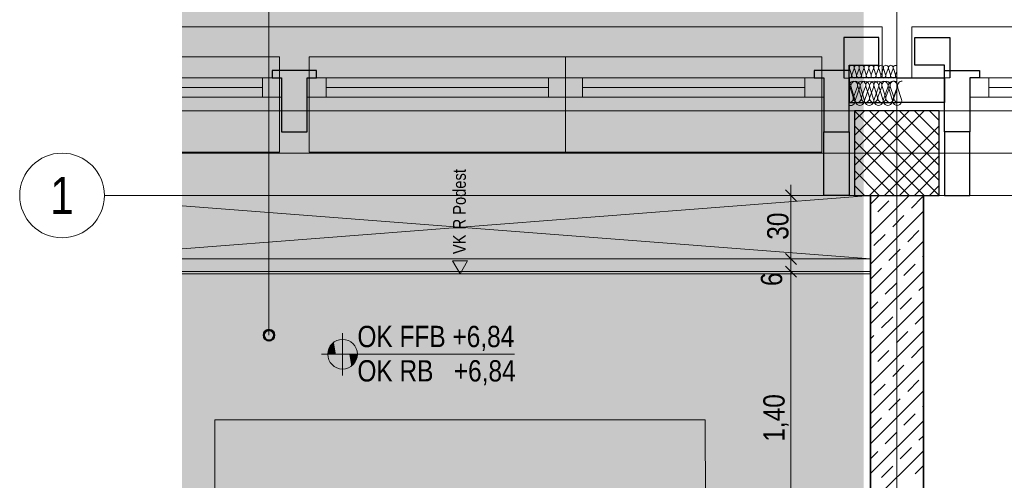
# Model space of a CAD drawing. Extents: x -634 to 300, y 62 to 1102.
# Tile 103 of 125: x -570 to -477, y 960 to 1003. Entities that reach past the tile are written whole.
import ezdxf
from ezdxf.enums import TextEntityAlignment as Align
from ezdxf.lldxf.tags import DXFTag

# ---------------------------------------------------------------- set-up
doc = ezdxf.new("R2010")
doc.units = 0
doc.layers.get('0').update_dxf_attribs({"lineweight": 13})
for name, color, linetype, lineweight, true_color in [('30 -33 Aussenwände- 3 Aussenstützen', 7, 'Continuous', 50, 0x0000dd), ('30 -33 Aussenwände- 7 Fassade_ Elemente', 7, 'Continuous', 9, 0x00aacc), ('30 -34 Innenwände- 1 tragend', 7, 'Continuous', 13, 0xdd0806), ('30 -35 Decken- 1 Konstruktion-Träger- Stahlbeton', 7, 'Continuous', 13, 0x33aa00), ('30 -35 Decken- 2.1 Treppen Innen 2D', 7, 'Continuous', 9, 0x599559), ('70 -75 Raumstempel-2 Verweislinie', 3, 'Continuous', 9, 0x00ff00), ('70 -76 Bemaßung- 2 Allgemein', 9, 'Continuous', 5, 0x808080), ('iwb_Layout Achsbezeichung', 1, 'Continuous', 13, 0xff0000), ('iwb_Layout BA_Markierung', 7, 'Continuous', 9, 0xbadcdc)]:
    doc.layers.add(name, color=color, linetype=linetype, lineweight=lineweight, true_color=true_color)
for name, color, linetype, lineweight in [('30 -35 Decken -1 Treppe -Schnitt', 7, 'Continuous', 50), ('70 -71 Achsen- 1 Gebäudeachsen', 7, 'STRICHPUNKT2-A06CPW00L0', 18), ('70 -72 Beschriftung- 5 Höhenkoten-A06CPVZXL0', 7, 'Continuous', 15), ('Keine-A06CPVZYL0', 7, 'Continuous', 9)]:
    doc.layers.add(name, color=color, linetype=linetype, lineweight=lineweight)
doc.styles.get("Standard").update_dxf_attribs({"font": 'ARIALN.TTF'})
tags = doc.linetypes.add('grob-A06CPVZVL0', pattern=[14, 3, -8, 3]).pattern_tags.tags
tags[8:9] = [DXFTag(74, 4), DXFTag(75, 0), DXFTag(340, '0'), DXFTag(46, 0.0), DXFTag(50, 0.0), DXFTag(44, 0.0), DXFTag(45, 0.0)]
tags[6:7] = [DXFTag(74, 4), DXFTag(75, 0), DXFTag(340, '0'), DXFTag(46, 0.0), DXFTag(50, 0.0), DXFTag(44, 0.0), DXFTag(45, 0.0)]
tags[4:5] = [DXFTag(74, 4), DXFTag(75, 0), DXFTag(340, '0'), DXFTag(46, 0.0), DXFTag(50, 0.0), DXFTag(44, 0.0), DXFTag(45, 0.0)]
tags = doc.linetypes.add('STRICHPUNKT2', pattern=[12.7, 6.35, -3.175, 0, -3.175]).pattern_tags.tags
tags[10:11] = [DXFTag(74, 4), DXFTag(75, 0), DXFTag(340, '0'), DXFTag(46, 0.0), DXFTag(50, 0.0), DXFTag(44, 0.0), DXFTag(45, 0.0)]
tags[8:9] = [DXFTag(74, 4), DXFTag(75, 0), DXFTag(340, '0'), DXFTag(46, 0.0), DXFTag(50, 0.0), DXFTag(44, 0.0), DXFTag(45, 0.0)]
tags[6:7] = [DXFTag(74, 4), DXFTag(75, 0), DXFTag(340, '0'), DXFTag(46, 0.0), DXFTag(50, 0.0), DXFTag(44, 0.0), DXFTag(45, 0.0)]
tags[4:5] = [DXFTag(74, 4), DXFTag(75, 0), DXFTag(340, '0'), DXFTag(46, 0.0), DXFTag(50, 0.0), DXFTag(44, 0.0), DXFTag(45, 0.0)]
tags = doc.linetypes.add('STRICHPUNKT2-A06CPW00L0', pattern=[12.7, 6.35, -3.175, 0, -3.175]).pattern_tags.tags
tags[10:11] = [DXFTag(74, 4), DXFTag(75, 0), DXFTag(340, '0'), DXFTag(46, 0.0), DXFTag(50, 0.0), DXFTag(44, 0.0), DXFTag(45, 0.0)]
tags[8:9] = [DXFTag(74, 4), DXFTag(75, 0), DXFTag(340, '0'), DXFTag(46, 0.0), DXFTag(50, 0.0), DXFTag(44, 0.0), DXFTag(45, 0.0)]
tags[6:7] = [DXFTag(74, 4), DXFTag(75, 0), DXFTag(340, '0'), DXFTag(46, 0.0), DXFTag(50, 0.0), DXFTag(44, 0.0), DXFTag(45, 0.0)]
tags[4:5] = [DXFTag(74, 4), DXFTag(75, 0), DXFTag(340, '0'), DXFTag(46, 0.0), DXFTag(50, 0.0), DXFTag(44, 0.0), DXFTag(45, 0.0)]

# ---------------------------------------------------------------- blocks, each defined once
blk = doc.blocks.new('Polygon-A06CPVZPL0')
at = {"color": 0, "linetype": 'ByBlock', "lineweight": -2, "ltscale": 0.13}
blk.add_solid([(-490.312, 86.033), (-554.534, 85.862), (-490.147, 1071.438), (-554.534, 1071.438)], dxfattribs=at)
blk = doc.blocks.new('Referenz-A06CPW02L0')
at = {"layer": '30 -33 Aussenwände- 3 Aussenstützen', "color": 0, "lineweight": 9}
for p, q in [((-491.033, 994.884), (-483.033, 986.884)), ((-484.448, 994.884), (-491.033, 988.298)), ((-485.862, 994.884), (-491.033, 989.712)), ((-487.276, 994.884), (-491.033, 991.126)), ((-488.69, 994.884), (-491.033, 992.54)), ((-490.104, 994.884), (-491.033, 993.955)), ((-489.619, 994.884), (-483.033, 988.298)), ((-488.205, 994.884), (-483.033, 989.712)), ((-486.791, 994.884), (-483.033, 991.126)), ((-485.376, 994.884), (-483.033, 992.54)), ((-483.962, 994.884), (-483.033, 993.955)), ((-491.033, 993.469), (-484.448, 986.884)), ((-483.033, 993.469), (-489.619, 986.884)), ((-491.033, 992.055), (-485.862, 986.884)), ((-483.033, 992.055), (-488.205, 986.884)), ((-487.033, 991.884), (-487.033, 989.884)), ((-491.033, 990.641), (-487.276, 986.884)), ((-488.033, 990.884), (-486.033, 990.884)), ((-483.033, 990.641), (-486.791, 986.884)), ((-491.033, 989.227), (-488.69, 986.884)), ((-483.033, 989.227), (-485.376, 986.884)), ((-491.033, 987.812), (-490.104, 986.884)), ((-483.033, 987.812), (-483.962, 986.884))]:
    blk.add_line(p, q, dxfattribs=at)
at = {"layer": '30 -33 Aussenwände- 3 Aussenstützen', "color": 0, "linetype": 'Continuous', "lineweight": 25, "ltscale": 0.25}
for p, q in [((-483.033, 994.884), (-491.033, 994.884)), ((-491.033, 994.884), (-491.033, 986.884)), ((-483.033, 986.884), (-483.033, 994.884)), ((-491.033, 986.884), (-483.033, 986.884))]:
    blk.add_line(p, q, dxfattribs=at)
at = {"layer": '30 -33 Aussenwände- 7 Fassade_ Elemente', "color": 0, "linetype": 'Continuous', "ltscale": 0.13}
for p, q in [((-488.433, 1002.824), (-554.534, 1002.824)), ((-488.433, 997.984), (-488.433, 1002.824)), ((-485.633, 997.984), (-485.633, 1002.824)), ((-485.633, 1002.824), (-323.433, 1002.824)), ((-491.311, 998.284), (-491.504, 998.884)), ((-491.067, 998.883), (-491.289, 998.284)), ((-490.852, 998.283), (-491.044, 998.883)), ((-490.607, 998.883), (-490.829, 998.283)), ((-490.392, 998.283), (-490.585, 998.883)), ((-490.147, 998.883), (-490.37, 998.283)), ((-489.933, 998.283), (-490.125, 998.883)), ((-489.688, 998.882), (-489.91, 998.283)), ((-489.473, 998.282), (-489.665, 998.882)), ((-489.228, 998.882), (-489.45, 998.282)), ((-489.013, 998.282), (-489.206, 998.882)), ((-488.769, 998.882), (-488.991, 998.282)), ((-488.554, 998.282), (-488.746, 998.882)), ((-488.309, 998.881), (-488.531, 998.282)), ((-488.094, 998.281), (-488.286, 998.881)), ((-487.849, 998.881), (-488.072, 998.281)), ((-487.634, 998.281), (-487.827, 998.881)), ((-487.39, 998.881), (-487.612, 998.281)), ((-487.175, 998.28), (-487.367, 998.881)), ((-554.534, 997.984), (-545.133, 997.984)), ((-545.133, 997.984), (-545.133, 996.184)), ((-542.733, 997.984), (-518.333, 997.984)), ((-542.733, 996.184), (-542.733, 997.984)), ((-518.333, 997.984), (-493.933, 997.984)), ((-518.333, 996.184), (-518.333, 997.984)), ((-493.933, 997.984), (-493.933, 996.184)), ((-491.533, 986.884), (-491.533, 997.984)), ((-491.533, 997.984), (-488.433, 997.984)), ((-487.152, 998.28), (-487.033, 998.602)), ((-482.533, 997.984), (-485.633, 997.984)), ((-482.533, 986.884), (-482.533, 997.984)), ((-455.733, 997.984), (-480.133, 997.984)), ((-480.133, 997.984), (-480.133, 996.184)), ((-491.406, 997.109), (-491.533, 996.765)), ((-491.164, 996.184), (-491.485, 997.184)), ((-491.363, 997.109), (-490.994, 995.959)), ((-490.757, 997.184), (-491.126, 996.184)), ((-490.95, 995.959), (-490.525, 997.109)), ((-490.398, 996.184), (-490.719, 997.184)), ((-490.482, 997.109), (-490.113, 995.959)), ((-489.99, 997.184), (-490.36, 996.184)), ((-490.07, 995.959), (-489.644, 997.109)), ((-489.632, 996.184), (-489.953, 997.184)), ((-489.601, 997.109), (-489.232, 995.959)), ((-489.224, 997.184), (-489.594, 996.184)), ((-489.189, 995.959), (-488.763, 997.109)), ((-488.866, 996.184), (-489.187, 997.184)), ((-488.458, 997.184), (-488.828, 996.184)), ((-488.72, 997.109), (-488.351, 995.959)), ((-488.1, 996.184), (-488.421, 997.184)), ((-488.308, 995.959), (-487.882, 997.109)), ((-487.692, 997.184), (-488.062, 996.184)), ((-487.839, 997.109), (-487.47, 995.959)), ((-487.333, 996.184), (-487.655, 997.184)), ((-487.427, 995.959), (-487.001, 997.109)), ((-487.296, 996.184), (-487.033, 996.894)), ((-486.958, 997.109), (-486.589, 995.959)), ((-545.133, 996.184), (-554.534, 996.184)), ((-518.333, 996.184), (-542.733, 996.184)), ((-493.933, 996.184), (-518.333, 996.184)), ((-480.133, 996.184), (-455.733, 996.184)), ((-487.033, 991.884), (-487.033, 989.884)), ((-487.033, 991.884), (-487.033, 989.884)), ((-486.033, 990.884), (-488.033, 990.884)), ((-488.033, 990.884), (-486.033, 990.884)), ((-554.534, 986.884), (-491.533, 986.884)), ((-326.533, 986.884), (-482.533, 986.884))]:
    blk.add_line(p, q, dxfattribs=at)
at = {"layer": '30 -33 Aussenwände- 7 Fassade_ Elemente', "color": 0, "linetype": 'Continuous', "lineweight": 25, "ltscale": 0.25}
for p, q in [((-488.733, 1001.824), (-492.033, 1001.824)), ((-492.033, 1001.824), (-492.033, 997.984)), ((-488.733, 999.184), (-488.733, 1001.824)), ((-485.333, 999.184), (-485.333, 1001.824)), ((-485.333, 1001.824), (-482.033, 1001.824)), ((-482.033, 1001.824), (-482.033, 997.984)), ((-546.033, 998.684), (-546.033, 997.984)), ((-541.833, 998.684), (-546.033, 998.684)), ((-541.833, 997.984), (-541.833, 998.684)), ((-494.833, 998.684), (-494.833, 997.984)), ((-491.533, 998.684), (-494.833, 998.684)), ((-491.533, 999.183), (-488.733, 999.184)), ((-491.533, 997.983), (-491.533, 999.183)), ((-491.533, 992.884), (-491.533, 998.684)), ((-482.533, 999.183), (-485.333, 999.184)), ((-482.533, 997.983), (-482.533, 999.183)), ((-482.533, 992.884), (-482.533, 998.684)), ((-482.533, 998.684), (-479.233, 998.684)), ((-479.233, 998.684), (-479.233, 997.984)), ((-546.033, 997.984), (-545.133, 997.984)), ((-545.133, 997.984), (-545.133, 992.884)), ((-542.733, 992.884), (-542.733, 997.984)), ((-542.733, 997.984), (-541.833, 997.984)), ((-494.833, 997.984), (-493.933, 997.984)), ((-493.933, 997.984), (-493.933, 992.884)), ((-492.033, 997.984), (-491.533, 997.983)), ((-487.033, 997.984), (-491.533, 997.984)), ((-491.533, 997.984), (-491.533, 995.684)), ((-487.033, 997.984), (-482.533, 997.984)), ((-482.533, 997.984), (-482.533, 995.684)), ((-482.033, 997.984), (-482.533, 997.983)), ((-479.233, 997.984), (-480.133, 997.984)), ((-480.133, 997.984), (-480.133, 992.884)), ((-491.533, 995.684), (-487.033, 995.684)), ((-482.533, 995.684), (-487.033, 995.684)), ((-545.133, 992.884), (-542.733, 992.884)), ((-493.933, 992.884), (-491.533, 992.884)), ((-493.933, 986.884), (-493.933, 992.884)), ((-491.533, 992.884), (-491.533, 986.884)), ((-480.133, 992.884), (-482.533, 992.884)), ((-482.533, 992.884), (-482.533, 986.884)), ((-480.133, 986.884), (-480.133, 992.884)), ((-491.533, 986.884), (-493.933, 986.884)), ((-482.533, 986.884), (-480.133, 986.884))]:
    blk.add_line(p, q, dxfattribs=at)
at = {"layer": '30 -33 Aussenwände- 7 Fassade_ Elemente', "color": 0}
for p, q in [((-554.534, 999.984), (-545.333, 999.984)), ((-545.333, 999.984), (-545.333, 997.984)), ((-542.533, 997.984), (-542.533, 999.984)), ((-542.533, 999.984), (-518.333, 999.984)), ((-518.333, 997.984), (-518.333, 999.984)), ((-518.333, 999.984), (-494.133, 999.984)), ((-494.133, 999.984), (-494.133, 997.984)), ((-554.534, 997.984), (-546.933, 997.984)), ((-546.933, 997.984), (-546.933, 996.184)), ((-545.333, 997.984), (-546.933, 997.984)), ((-545.333, 996.184), (-545.333, 997.984)), ((-542.533, 997.984), (-540.933, 997.984)), ((-542.533, 996.184), (-542.533, 997.984)), ((-540.933, 997.984), (-519.933, 997.984)), ((-540.933, 996.184), (-540.933, 997.984)), ((-519.933, 997.984), (-519.933, 996.184)), ((-518.333, 997.984), (-519.933, 997.984)), ((-518.333, 997.984), (-516.733, 997.984)), ((-518.333, 996.184), (-518.333, 997.984)), ((-516.733, 997.984), (-495.733, 997.984)), ((-516.733, 996.184), (-516.733, 997.984)), ((-495.733, 997.984), (-495.733, 996.184)), ((-494.133, 997.984), (-495.733, 997.984)), ((-494.133, 996.184), (-494.133, 997.984)), ((-546.933, 997.084), (-554.534, 997.084)), ((-519.933, 997.084), (-540.933, 997.084)), ((-495.733, 997.084), (-516.733, 997.084)), ((-546.933, 996.184), (-554.534, 996.184)), ((-546.933, 996.184), (-545.333, 996.184)), ((-545.333, 990.984), (-545.333, 996.184)), ((-542.533, 996.184), (-542.533, 990.984)), ((-540.933, 996.184), (-542.533, 996.184)), ((-519.933, 996.184), (-540.933, 996.184)), ((-519.933, 996.184), (-518.333, 996.184)), ((-518.333, 996.184), (-518.333, 990.984)), ((-516.733, 996.184), (-518.333, 996.184)), ((-495.733, 996.184), (-516.733, 996.184)), ((-495.733, 996.184), (-494.133, 996.184)), ((-494.133, 990.984), (-494.133, 996.184)), ((-554.534, 990.984), (-545.333, 990.984)), ((-542.533, 990.984), (-518.333, 990.984)), ((-518.333, 990.984), (-494.133, 990.984))]:
    blk.add_line(p, q, dxfattribs=at)
at = {"layer": '30 -33 Aussenwände- 7 Fassade_ Elemente', "color": 0, "linetype": 'Continuous', "lineweight": 18, "ltscale": 0.18}
for p, q in [((-494.833, 998.684), (-494.833, 997.984)), ((-491.533, 998.684), (-494.833, 998.684)), ((-491.533, 992.884), (-491.533, 998.684)), ((-482.533, 992.884), (-482.533, 998.684)), ((-482.533, 998.684), (-479.233, 998.684)), ((-479.233, 998.684), (-479.233, 997.984)), ((-546.933, 997.984), (-545.133, 997.984)), ((-546.933, 996.184), (-546.933, 997.984)), ((-545.133, 997.984), (-545.133, 996.184)), ((-542.733, 997.984), (-540.933, 997.984)), ((-542.733, 996.184), (-542.733, 997.984)), ((-540.933, 997.984), (-540.933, 996.184)), ((-519.933, 997.984), (-518.333, 997.984)), ((-519.933, 996.184), (-519.933, 997.984)), ((-518.333, 997.984), (-516.733, 997.984)), ((-518.333, 996.184), (-518.333, 997.984)), ((-516.733, 997.984), (-516.733, 996.184)), ((-495.733, 997.984), (-493.933, 997.984)), ((-495.733, 996.184), (-495.733, 997.984)), ((-494.833, 997.984), (-493.933, 997.984)), ((-493.933, 997.984), (-493.933, 996.184)), ((-493.933, 997.984), (-493.933, 992.884)), ((-479.233, 997.984), (-480.133, 997.984)), ((-480.133, 997.984), (-480.133, 992.884)), ((-478.333, 997.984), (-480.133, 997.984)), ((-480.133, 997.984), (-480.133, 996.184)), ((-478.333, 996.184), (-478.333, 997.984)), ((-554.534, 997.084), (-546.933, 997.084)), ((-540.933, 997.084), (-519.933, 997.084)), ((-516.733, 997.084), (-495.733, 997.084)), ((-457.333, 997.084), (-478.333, 997.084)), ((-545.133, 996.184), (-546.933, 996.184)), ((-540.933, 996.184), (-542.733, 996.184)), ((-518.333, 996.184), (-519.933, 996.184)), ((-516.733, 996.184), (-518.333, 996.184)), ((-493.933, 996.184), (-495.733, 996.184)), ((-480.133, 996.184), (-478.333, 996.184)), ((-493.933, 992.884), (-491.533, 992.884)), ((-480.133, 992.884), (-482.533, 992.884))]:
    blk.add_line(p, q, dxfattribs=at)
at = {"layer": '30 -33 Aussenwände- 7 Fassade_ Elemente', "color": 0, "linetype": 'Continuous', "ltscale": 0.13}
for centre, major_axis, end_param in [((-491.285, 998.954), (0.219, -0.071), 3.765224), ((-490.826, 998.954), (0.219, -0.071), 3.765224), ((-490.366, 998.953), (0.219, -0.071), 3.765224), ((-489.906, 998.953), (0.219, -0.071), 3.765224), ((-489.447, 998.953), (0.219, -0.071), 3.765224), ((-488.987, 998.952), (0.219, -0.071), 3.765224), ((-488.527, 998.952), (0.219, -0.071), 3.765224), ((-488.068, 998.952), (0.219, -0.071), 3.765224), ((-488.068, 998.952), (-0.135, 0.186), 1.255075), ((-488.068, 998.952), (0.135, 0.186), 1.255075), ((-488.068, 998.952), (0.219, -0.071), 1.255075), ((-487.608, 998.951), (0.219, -0.071), 3.765224), ((-487.608, 998.951), (-0.135, 0.186), 1.255075), ((-487.608, 998.951), (0.135, 0.186), 1.255075), ((-487.608, 998.951), (0.219, -0.071), 1.255075), ((-487.149, 998.951), (0.116, 0.198), 2.411197), ((-491.121, 997.301), (0.364, -0.117), 3.765224), ((-491.53, 998.213), (-0.003, -0.23), 1.896254), ((-491.07, 998.213), (-0.219, 0.071), 3.764652), ((-490.944, 997.243), (0.258, 0.356), 1.254884), ((-490.611, 998.213), (-0.219, 0.071), 3.764652), ((-490.355, 997.301), (0.364, -0.117), 3.765224), ((-490.063, 997.243), (0.419, -0.135), 3.764652), ((-490.151, 998.212), (-0.219, 0.071), 3.764652), ((-490.063, 997.243), (0.258, 0.356), 1.254884), ((-489.589, 997.301), (0.364, -0.117), 3.765224), ((-489.692, 998.212), (-0.219, 0.071), 3.764652), ((-489.182, 997.243), (0.419, -0.135), 3.764652), ((-489.232, 998.212), (-0.219, 0.071), 3.764652), ((-489.182, 997.243), (0.258, 0.356), 1.254884), ((-488.823, 997.301), (0.364, -0.117), 3.765224), ((-488.823, 997.301), (0.225, 0.31), 1.255075), ((-488.772, 998.211), (-0.219, 0.071), 3.764652), ((-488.301, 997.243), (0.419, -0.135), 3.764652), ((-488.313, 998.211), (-0.219, 0.071), 3.764652), ((-488.313, 998.211), (-0.219, 0.071), 1.254884), ((-488.057, 997.301), (0.364, -0.117), 3.765224), ((-488.313, 998.211), (-0.135, -0.186), 1.254884), ((-488.057, 997.301), (0.225, 0.31), 1.255075), ((-488.313, 998.211), (0.135, -0.186), 1.254884), ((-487.853, 998.211), (-0.219, 0.071), 3.764652), ((-487.853, 998.211), (-0.219, 0.071), 1.254884), ((-487.853, 998.211), (-0.135, -0.186), 1.254884), ((-487.42, 997.243), (0.419, -0.135), 3.764652), ((-487.853, 998.211), (0.135, -0.186), 1.254884), ((-487.291, 997.301), (0.257, 0.283), 2.619647), ((-487.393, 998.21), (-0.219, 0.071), 1.254884), ((-487.393, 998.21), (-0.135, -0.186), 1.254884), ((-487.393, 998.21), (0.135, -0.186), 1.254884), ((-486.934, 998.21), (-0.219, 0.071), 1.434048), ((-491.825, 997.243), (0.419, -0.135), 1.157172), ((-490.944, 997.243), (-0.258, 0.356), 1.254884), ((-490.944, 997.243), (0.419, -0.135), 1.254884), ((-490.063, 997.243), (-0.258, 0.356), 1.254884), ((-490.063, 997.243), (0.419, -0.135), 1.254884), ((-489.182, 997.243), (-0.258, 0.356), 1.254884), ((-488.823, 997.301), (-0.225, 0.31), 1.255075), ((-489.182, 997.243), (0.419, -0.135), 1.254884), ((-488.823, 997.301), (0.364, -0.117), 1.255075), ((-488.057, 997.301), (-0.225, 0.31), 1.255075), ((-488.057, 997.301), (0.364, -0.117), 1.255075), ((-486.539, 997.243), (0.006, 0.44), 1.896254), ((-491.528, 996.066), (-0.005, -0.383), 1.896254), ((-491.413, 995.823), (-0.121, -0.423), 2.160679), ((-490.762, 996.066), (-0.364, 0.117), 3.764652), ((-490.532, 995.823), (-0.419, 0.135), 3.765224), ((-490.532, 995.823), (-0.419, 0.135), 1.255075), ((-489.996, 996.066), (-0.364, 0.117), 3.764652), ((-490.532, 995.823), (0.258, -0.356), 1.255075), ((-489.651, 995.823), (-0.419, 0.135), 3.765224), ((-489.651, 995.823), (-0.419, 0.135), 1.255075), ((-489.23, 996.066), (-0.364, 0.117), 3.764652), ((-489.23, 996.066), (-0.364, 0.117), 1.254884), ((-489.651, 995.823), (0.258, -0.356), 1.255075), ((-488.77, 995.823), (-0.419, 0.135), 3.765224), ((-489.23, 996.066), (0.225, -0.31), 1.254884), ((-488.464, 996.066), (-0.364, 0.117), 3.764652), ((-488.464, 996.066), (-0.364, 0.117), 1.254884), ((-487.889, 995.823), (-0.419, 0.135), 3.765224), ((-488.464, 996.066), (0.225, -0.31), 1.254884), ((-487.698, 996.066), (-0.364, 0.117), 1.254884), ((-487.008, 995.823), (-0.419, 0.135), 3.765224), ((-487.698, 996.066), (0.225, -0.31), 1.254884), ((-486.932, 996.066), (-0.364, 0.117), 1.613483), ((-490.532, 995.823), (-0.258, -0.356), 1.255075), ((-489.651, 995.823), (-0.258, -0.356), 1.255075), ((-489.23, 996.066), (-0.225, -0.31), 1.254884), ((-488.464, 996.066), (-0.225, -0.31), 1.254884), ((-487.698, 996.066), (-0.225, -0.31), 1.254884)]:
    blk.add_ellipse(centre, major_axis=major_axis, ratio=1, start_param=0, end_param=end_param, dxfattribs=at)
at = {"layer": '30 -34 Innenwände- 1 tragend', "color": 0, "lineweight": 9}
for p, q in [((-489.533, 986.051), (-488.7, 986.884)), ((-489.533, 983.222), (-485.872, 986.884)), ((-489.533, 986.051), (-488.7, 986.884)), ((-489.533, 983.222), (-485.872, 986.884)), ((-485.659, 985.682), (-484.598, 986.743)), ((-485.659, 985.682), (-484.598, 986.743)), ((-488.841, 985.329), (-487.78, 986.389)), ((-488.841, 985.329), (-487.78, 986.389)), ((-489.533, 980.394), (-484.533, 985.394)), ((-489.533, 980.394), (-484.533, 985.394)), ((-487.427, 983.914), (-486.366, 984.975)), ((-487.427, 983.914), (-486.366, 984.975)), ((-489.195, 982.147), (-488.134, 983.207)), ((-489.195, 982.147), (-488.134, 983.207)), ((-486.013, 982.5), (-484.952, 983.561)), ((-486.013, 982.5), (-484.952, 983.561)), ((-489.533, 977.565), (-484.533, 982.565)), ((-489.533, 977.565), (-484.533, 982.565)), ((-487.78, 980.732), (-486.72, 981.793)), ((-487.78, 980.732), (-486.72, 981.793)), ((-484.598, 981.086), (-484.533, 981.151)), ((-484.598, 981.086), (-484.533, 981.151)), ((-486.366, 979.318), (-485.306, 980.379)), ((-486.366, 979.318), (-485.306, 980.379)), ((-489.533, 978.98), (-488.488, 980.025)), ((-489.533, 978.98), (-488.488, 980.025)), ((-489.533, 974.737), (-484.533, 979.737)), ((-489.533, 974.737), (-484.533, 979.737)), ((-488.134, 977.55), (-487.073, 978.611)), ((-488.134, 977.55), (-487.073, 978.611)), ((-484.952, 977.904), (-484.533, 978.323)), ((-484.952, 977.904), (-484.533, 978.323)), ((-489.533, 971.909), (-484.533, 976.909)), ((-489.533, 971.909), (-484.533, 976.909)), ((-489.533, 976.151), (-488.841, 976.843)), ((-489.533, 976.151), (-488.841, 976.843)), ((-486.72, 976.136), (-485.659, 977.197)), ((-486.72, 976.136), (-485.659, 977.197)), ((-488.488, 974.368), (-487.427, 975.429)), ((-488.488, 974.368), (-487.427, 975.429)), ((-485.306, 974.722), (-484.533, 975.494)), ((-485.306, 974.722), (-484.533, 975.494)), ((-489.533, 969.08), (-484.533, 974.08)), ((-489.533, 969.08), (-484.533, 974.08)), ((-489.533, 973.323), (-489.195, 973.661)), ((-489.533, 973.323), (-489.195, 973.661)), ((-487.073, 972.954), (-486.013, 974.015)), ((-487.073, 972.954), (-486.013, 974.015)), ((-488.841, 971.186), (-487.78, 972.247)), ((-488.841, 971.186), (-487.78, 972.247)), ((-485.659, 971.54), (-484.598, 972.601)), ((-485.659, 971.54), (-484.598, 972.601)), ((-489.533, 966.252), (-484.533, 971.252)), ((-489.533, 966.252), (-484.533, 971.252)), ((-487.427, 969.772), (-486.366, 970.833)), ((-487.427, 969.772), (-486.366, 970.833)), ((-489.195, 968.005), (-488.134, 969.065)), ((-489.195, 968.005), (-488.134, 969.065)), ((-486.013, 968.358), (-484.952, 969.419)), ((-486.013, 968.358), (-484.952, 969.419)), ((-489.533, 963.423), (-484.533, 968.423)), ((-489.533, 963.423), (-484.533, 968.423)), ((-487.78, 966.59), (-486.72, 967.651)), ((-487.78, 966.59), (-486.72, 967.651)), ((-486.366, 965.176), (-485.306, 966.237)), ((-486.366, 965.176), (-485.306, 966.237)), ((-484.598, 966.944), (-484.533, 967.009)), ((-484.598, 966.944), (-484.533, 967.009)), ((-489.533, 964.837), (-488.488, 965.883)), ((-489.533, 964.837), (-488.488, 965.883)), ((-489.533, 960.595), (-484.533, 965.595)), ((-489.533, 960.595), (-484.533, 965.595)), ((-488.134, 963.408), (-487.073, 964.469)), ((-488.134, 963.408), (-487.073, 964.469)), ((-484.952, 963.762), (-484.533, 964.181)), ((-484.952, 963.762), (-484.533, 964.181)), ((-489.533, 957.766), (-484.533, 962.766)), ((-489.533, 957.766), (-484.533, 962.766)), ((-489.533, 962.009), (-488.841, 962.701)), ((-489.533, 962.009), (-488.841, 962.701)), ((-486.72, 961.994), (-485.659, 963.055)), ((-486.72, 961.994), (-485.659, 963.055)), ((-488.488, 960.226), (-487.427, 961.287)), ((-488.488, 960.226), (-487.427, 961.287)), ((-485.306, 960.58), (-484.533, 961.352)), ((-485.306, 960.58), (-484.533, 961.352))]:
    blk.add_line(p, q, dxfattribs=at)
at = {"layer": '30 -34 Innenwände- 1 tragend', "color": 0, "lineweight": 35}
for p, q in [((-489.533, 986.884), (-489.533, 829.884)), ((-484.533, 986.884), (-484.533, 829.884))]:
    blk.add_line(p, q, dxfattribs=at)
at = {"layer": '30 -34 Innenwände- 1 tragend', "color": 0, "linetype": 'Continuous', "lineweight": -2, "ltscale": 0.13}
for p, q in [((-489.533, 986.884), (-489.533, 829.884)), ((-489.533, 986.884), (-484.533, 986.884)), ((-484.533, 986.884), (-484.533, 833.384))]:
    blk.add_line(p, q, dxfattribs=at)
at = {"layer": '30 -35 Decken -1 Treppe -Schnitt', "color": 0, "lineweight": 9}
for p, q in [((-554.534, 980.884), (-489.533, 980.884)), ((-489.533, 980.884), (-489.533, 979.684)), ((-489.533, 979.684), (-554.534, 979.684))]:
    blk.add_line(p, q, dxfattribs=at)
at = {"layer": '30 -35 Decken- 1 Konstruktion-Träger- Stahlbeton', "color": 0, "linetype": 'grob-A06CPVZVL0', "lineweight": -2, "ltscale": 0.13}
for p, q in [((3.967, 994.884), (-554.534, 994.884)), ((3.967, 986.884), (-554.534, 986.884))]:
    blk.add_line(p, q, dxfattribs=at)
at = {"layer": '30 -35 Decken- 2.1 Treppen Innen 2D', "color": 0, "linetype": 'grob-A06CPVZVL0', "ltscale": 0.13}
for p, q in [((-528.996, 980.718), (-528.283, 979.484)), ((-527.571, 980.718), (-528.996, 980.718)), ((-528.283, 979.484), (-527.571, 980.718)), ((-489.533, 979.484), (-554.534, 979.484)), ((-489.533, 949.084), (-489.533, 979.484))]:
    blk.add_line(p, q, dxfattribs=at)
at = {"layer": '30 -35 Decken- 2.1 Treppen Innen 2D', "color": 0}
for p, q in [((-489.533, 979.484), (-554.534, 979.484)), ((-489.533, 951.884), (-489.533, 979.484)), ((-505.133, 965.684), (-551.433, 965.684)), ((-551.433, 965.684), (-551.433, 876.184)), ((-505.033, 911.546), (-505.133, 965.684))]:
    blk.add_line(p, q, dxfattribs=at)
at = {"layer": '70 -71 Achsen- 1 Gebäudeachsen', "color": 0, "linetype": 'STRICHPUNKT2-A06CPW00L0', "ltscale": 0.18}
for p, q in [((-487.033, 1075.824), (-487.033, 76.384)), ((-554.534, 990.884), (92.907, 990.884))]:
    blk.add_line(p, q, dxfattribs=at)
at = {"layer": '70 -72 Beschriftung- 5 Höhenkoten-A06CPVZXL0', "color": 0, "linetype": 'Continuous', "ltscale": 0.15}
for p, q in [((-539.375, 969.884), (-539.375, 973.884)), ((-539.375, 971.884), (-539.375, 973.284)), ((-539.375, 973.284), (-539.375, 971.884)), ((-541.375, 971.884), (-523.151, 971.884)), ((-540.775, 971.884), (-539.375, 971.884)), ((-539.375, 971.884), (-540.775, 971.884)), ((-537.975, 971.884), (-539.375, 971.884)), ((-539.375, 971.884), (-539.375, 970.484)), ((-539.375, 971.884), (-537.975, 971.884)), ((-539.375, 970.484), (-539.375, 971.884))]:
    blk.add_line(p, q, dxfattribs=at)
for major_axis in [(0, 1.4), (1.4, 0), (-1.4, 0), (0, -1.4)]:
    blk.add_ellipse((-539.375, 971.884), major_axis=major_axis, ratio=1, start_param=0, end_param=1.570796, dxfattribs=at)
at = {"layer": '70 -72 Beschriftung- 5 Höhenkoten-A06CPVZXL0', "color": 0, "lineweight": 0}
for points in [[(-540.508, 971.884), (-540.623, 972.519), (-540.508, 972.706)], [(-540.365, 971.884), (-540.508, 972.706), (-540.365, 972.873)], [(-540.508, 971.884), (-540.508, 972.706), (-540.365, 971.884)], [(-540.198, 971.884), (-540.365, 972.873), (-540.198, 973.016)], [(-540.365, 971.884), (-540.365, 972.873), (-540.198, 971.884)], [(-540.011, 971.884), (-540.198, 973.016), (-540.011, 973.131)], [(-540.198, 971.884), (-540.198, 973.016), (-540.011, 971.884)], [(-539.808, 971.884), (-540.011, 973.131), (-539.808, 973.215)], [(-540.011, 971.884), (-540.011, 973.131), (-539.808, 971.884)], [(-539.594, 971.884), (-539.808, 973.215), (-539.594, 973.266)], [(-539.808, 971.884), (-539.808, 973.215), (-539.594, 971.884)], [(-539.375, 971.884), (-539.594, 973.266), (-539.375, 973.284)], [(-539.594, 971.884), (-539.594, 973.266), (-539.375, 971.884)], [(-540.758, 971.884), (-540.775, 971.884), (-540.758, 972.103)], [(-540.707, 971.884), (-540.758, 972.103), (-540.707, 972.316)], [(-540.758, 971.884), (-540.758, 972.103), (-540.707, 971.884)], [(-540.623, 971.884), (-540.707, 972.316), (-540.623, 972.519)], [(-540.707, 971.884), (-540.707, 972.316), (-540.623, 971.884)], [(-540.623, 971.884), (-540.623, 972.519), (-540.508, 971.884)], [(-539.375, 970.484), (-539.375, 971.884), (-539.156, 970.501)], [(-539.156, 970.501), (-539.375, 971.884), (-539.156, 971.884)], [(-539.156, 970.501), (-539.156, 971.884), (-538.943, 970.552)], [(-538.943, 970.552), (-539.156, 971.884), (-538.943, 971.884)], [(-538.943, 970.552), (-538.943, 971.884), (-538.74, 970.636)], [(-538.74, 970.636), (-538.943, 971.884), (-538.74, 971.884)], [(-538.74, 970.636), (-538.74, 971.884), (-538.552, 970.751)], [(-538.552, 970.751), (-538.74, 971.884), (-538.552, 971.884)], [(-538.552, 970.751), (-538.552, 971.884), (-538.385, 970.894)], [(-538.385, 970.894), (-538.552, 971.884), (-538.385, 971.884)], [(-538.385, 970.894), (-538.385, 971.884), (-538.243, 971.061)], [(-538.243, 971.061), (-538.385, 971.884), (-538.243, 971.884)], [(-538.243, 971.061), (-538.243, 971.884), (-538.128, 971.248)], [(-538.128, 971.248), (-538.243, 971.884), (-538.128, 971.884)], [(-538.128, 971.248), (-538.128, 971.884), (-538.044, 971.451)], [(-538.044, 971.451), (-538.128, 971.884), (-538.044, 971.884)], [(-538.044, 971.451), (-538.044, 971.884), (-537.992, 971.664)], [(-537.992, 971.664), (-538.044, 971.884), (-537.992, 971.884)], [(-537.992, 971.664), (-537.992, 971.884), (-537.975, 971.884)]]:
    blk.add_solid(points, dxfattribs=at)
at = {"layer": '70 -75 Raumstempel-2 Verweislinie', "color": 0, "linetype": 'Continuous', "ltscale": 0.13}
blk.add_line((-546.327, 1065.585), (-546.327, 973.677), dxfattribs=at)
at = {"layer": '70 -75 Raumstempel-2 Verweislinie', "color": 0, "linetype": 'ByBlock', "lineweight": 50, "ltscale": 0.5}
blk.add_circle((-546.327, 973.677), 0.5, dxfattribs=at)
at = {"layer": '70 -76 Bemaßung- 2 Allgemein', "color": 0, "linetype": 'Continuous', "ltscale": 0.13}
for p, q in [((-497.033, 987.884), (-497.033, 985.823)), ((-494.533, 986.884), (-498.033, 986.884)), ((-497.033, 981.944), (-497.033, 985.823)), ((-497.033, 981.944), (-497.033, 983.004)), ((-497.033, 979.884), (-497.033, 981.944)), ((-497.033, 979.884), (-497.033, 981.944)), ((-494.533, 980.884), (-498.033, 980.884)), ((-494.533, 980.884), (-498.033, 980.884)), ((-497.033, 979.684), (-497.033, 980.884)), ((-497.033, 980.684), (-497.033, 978.623)), ((-497.033, 980.684), (-497.033, 978.623)), ((-494.533, 979.684), (-498.033, 979.684)), ((-494.533, 979.684), (-498.033, 979.684)), ((-497.033, 978.623), (-497.033, 977.563)), ((-497.033, 952.744), (-497.033, 978.623))]:
    blk.add_line(p, q, dxfattribs=at)
at = {"layer": '70 -76 Bemaßung- 2 Allgemein', "color": 0, "linetype": 'Continuous', "lineweight": 20, "ltscale": 0.2}
for p, q in [((-497.564, 987.414), (-496.503, 986.353)), ((-496.503, 980.353), (-497.564, 981.414)), ((-496.503, 980.353), (-497.564, 981.414)), ((-497.564, 980.214), (-496.503, 979.153)), ((-497.564, 980.214), (-496.503, 979.153))]:
    blk.add_line(p, q, dxfattribs=at)
at = {"layer": 'Keine-A06CPVZYL0', "color": 0, "linetype": 'grob-A06CPVZVL0', "ltscale": 0.13}
for p, q in [((-554.534, 981.851), (-489.533, 986.884)), ((-489.533, 980.884), (-554.534, 985.916))]:
    blk.add_line(p, q, dxfattribs=at)
at = {"layer": '30 -35 Decken- 2.1 Treppen Innen 2D', "color": 0, "linetype": 'Continuous', "ltscale": 0.13, "char_height": 1.20826, "attachment_point": 1, "rotation": 90}
for s, insert in [('{\\fArial Narrow;Podest}', (-528.948, 985.061)), ('{\\fArial Narrow;R}', (-528.948, 983.677)), ('{\\fArial Narrow;VK}', (-528.948, 981.345))]:
    blk.add_mtext(s, dxfattribs=dict(at, insert=insert))
at = {"layer": '70 -72 Beschriftung- 5 Höhenkoten-A06CPVZXL0', "color": 0, "linetype": 'Continuous', "ltscale": 0.15, "char_height": 2.01377, "attachment_point": 1}
for s, insert in [('{\\fArial Narrow;OK FFB +6,84}', (-537.975, 974.564)), ('{\\fArial Narrow;OK RB   +6,84}', (-537.975, 971.318))]:
    blk.add_mtext(s, dxfattribs=dict(at, insert=insert))
at = {"layer": '70 -76 Bemaßung- 2 Allgemein', "color": 0, "linetype": 'Continuous', "ltscale": 0.13, "char_height": 2.01377, "attachment_point": 1, "rotation": 90}
for s, insert in [('{\\fArial Narrow;30}', (-499.284, 982.701)), ('{\\fArial Narrow;6}', (-499.876, 978.324)), ('{\\fArial Narrow;1,40}', (-499.649, 963.615))]:
    blk.add_mtext(s, dxfattribs=dict(at, insert=insert))

msp = doc.modelspace()

# ---------------------------------------------------------------- linework, layer by layer
at = {"layer": 'iwb_Layout Achsbezeichung', "linetype": 'STRICHPUNKT2', "lineweight": 13, "ltscale": 0.39}
msp.add_line((-554.534, 986.884), (-561.87, 986.884), dxfattribs=at)
at = {"layer": 'iwb_Layout Achsbezeichung', "ltscale": 0.39}
msp.add_circle((-565.87, 986.884), 4, dxfattribs=at)

# ---------------------------------------------------------------- block references
at = {"color": 8, "lineweight": 13, "ltscale": 0.13, "true_color": 0x808080}
msp.add_blockref('Referenz-A06CPW02L0', (0, 0), dxfattribs=at)
at = {"layer": 'iwb_Layout BA_Markierung', "ltscale": 0.13}
msp.add_blockref('Polygon-A06CPVZPL0', (0, 0), dxfattribs=at)

# ---------------------------------------------------------------- texts
at = {"layer": 'iwb_Layout Achsbezeichung', "ltscale": 0.39}
msp.add_text('1', height=3.5, dxfattribs=at).set_placement((-565.87, 986.884), align=Align.MIDDLE_CENTER)

doc.saveas('drawing.dxf')
